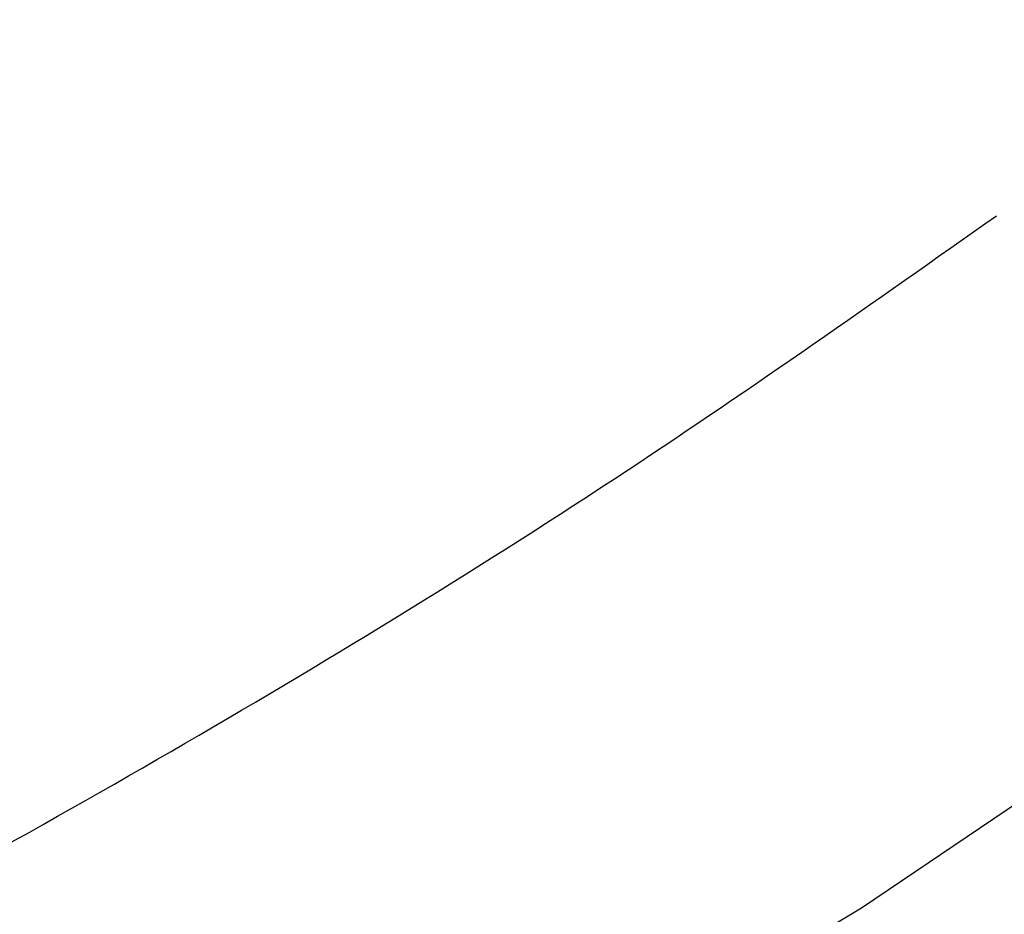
# Paper-space layout '_Trimétrica' of a CAD drawing. Header units: millimetres. Extents: x -779 to 107, y -976 to -84.
# Tile 55 of 197: x -221 to -209, y -694 to -683. Entities that reach past the tile are written whole.
import ezdxf

# ---------------------------------------------------------------- set-up
doc = ezdxf.new("R2010")
doc.units = ezdxf.units.MM

psp = doc.layouts.new('_Trimétrica')

# ---------------------------------------------------------------- linework, layer by layer
at = {"color": 7, "linetype": 'Continuous', "lineweight": 25, "flags": 128}
psp.add_lwpolyline([(-296.38, -714.61), (-289.048, -714.867), (-281.795, -714.812), (-274.635, -714.445), (-267.579, -713.767), (-260.638, -712.779), (-253.826, -711.483), (-247.152, -709.88), (-240.629, -707.974), (-234.267, -705.767), (-228.077, -703.264), (-222.069, -700.468), (-216.255, -697.385), (-210.642, -694.019), (-205.242, -690.377), (-200.062, -686.464), (-195.113, -682.287), (-190.401, -677.853), (-185.936, -673.169), (-181.724, -668.244)], dxfattribs=at)
at = {"color": 7, "linetype": 'Continuous', "lineweight": 25}
psp.add_open_spline([(-492.495, -575.348), (-491.865, -576.578), (-490.053, -580.115), (-486.872, -585.899), (-482.88, -592.664), (-478.656, -599.328), (-474.209, -605.883), (-469.545, -612.317), (-464.672, -618.622), (-459.598, -624.786), (-454.331, -630.802), (-448.878, -636.659), (-443.249, -642.348), (-437.451, -647.861), (-431.494, -653.189), (-425.388, -658.324), (-419.14, -663.257), (-412.762, -667.982), (-406.263, -672.49), (-399.652, -676.774), (-392.94, -680.828), (-386.137, -684.644), (-379.254, -688.218), (-372.302, -691.543), (-365.29, -694.613), (-358.231, -697.424), (-351.134, -699.97), (-344.011, -702.248), (-336.874, -704.254), (-329.733, -705.983), (-322.6, -707.434), (-315.486, -708.603), (-308.403, -709.488), (-301.361, -710.087), (-294.374, -710.4), (-287.451, -710.425), (-280.604, -710.163), (-273.845, -709.614), (-267.185, -708.779), (-260.634, -707.659), (-254.204, -706.257), (-247.905, -704.575), (-241.747, -702.616), (-235.739, -700.384), (-229.893, -697.883), (-224.216, -695.118), (-218.722, -692.088), (-213.639, -688.977), (-210.484, -686.755), (-209.024, -685.726)], degree=3, knots=[0, 0, 0, 0, 0.011524, 0.033139, 0.054754, 0.076368, 0.097982, 0.119595, 0.141208, 0.162821, 0.184434, 0.206047, 0.22766, 0.249274, 0.270889, 0.292505, 0.314122, 0.33574, 0.35736, 0.378981, 0.400604, 0.422228, 0.443854, 0.465481, 0.48711, 0.508738, 0.530366, 0.551993, 0.573617, 0.595238, 0.616854, 0.638464, 0.660065, 0.681656, 0.703234, 0.724797, 0.746343, 0.76787, 0.789374, 0.810854, 0.832308, 0.853734, 0.875131, 0.896498, 0.917835, 0.939143, 0.960423, 0.981678, 1, 1, 1, 1], dxfattribs=at)

doc.saveas('drawing.dxf')
